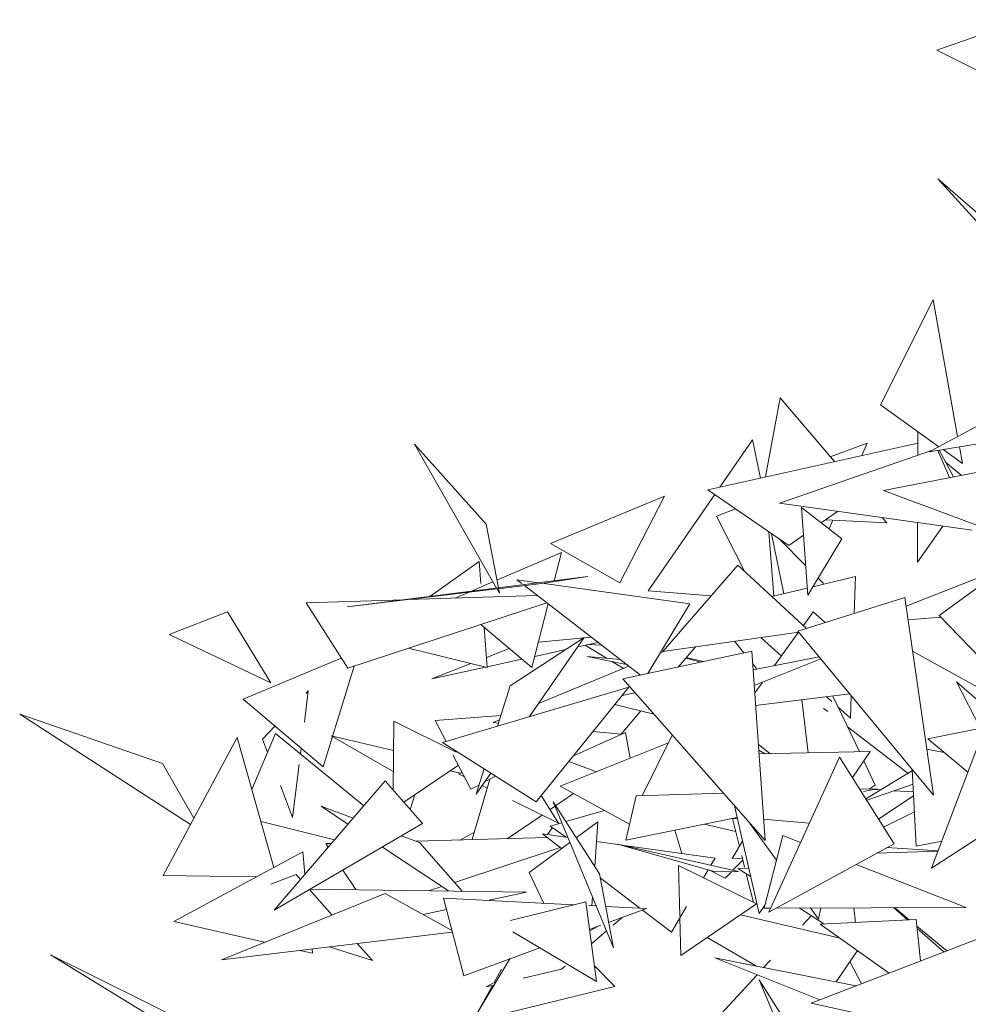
# Model space of a CAD drawing. Header units: millimetres. Extents: x -14485 to 13127, y -18923 to 3272.
# Tile 53 of 119: x 10356 to 10538, y 2772 to 2961. Entities that reach past the tile are written whole.
import ezdxf

# ---------------------------------------------------------------- set-up
doc = ezdxf.new("R2010")
doc.units = ezdxf.units.MM
doc.layers.add('G-IMPT', color=7, linetype='Continuous', lineweight=5)

# ---------------------------------------------------------------- blocks, each defined once
blk = doc.blocks.new('ÁRVORES ORNAMENTAIS - Pequeno e Médio Porte - Ipê-roxo-2865575-CORTE_CALÇADA')
at = {"layer": 'G-IMPT', "color": 253, "true_color": 0xaaaaaa}
for p, q in [((6808.67, 2960.96), (6791.84, 2955.11)), ((6791.84, 2955.11), (6815.39, 2943.28)), ((6815.88, 2904.03), (6792.05, 2930.37)), ((6792.05, 2930.37), (6802.75, 2921.06)), ((6781, 2886.88), (6791.14, 2907.07)), ((6795.83, 2880.77), (6791.14, 2907.07)), ((6790.38, 2877.82), (6820.8, 2894.29)), ((6758.89, 2873.01), (6761.68, 2888.2)), ((6761.68, 2888.2), (6772.13, 2875.95)), ((6792.24, 2878.82), (6781, 2886.88)), ((6788.16, 2877.17), (6788.17, 2881.74)), ((6707.14, 2851.62), (6691.4, 2879.29)), ((6691.4, 2879.29), (6705.16, 2863.9)), ((6788.17, 2879.53), (6747.8, 2870.53)), ((6750.11, 2871.05), (6756.4, 2880.16)), ((6756.4, 2880.16), (6757.89, 2872.78)), ((6778.43, 2879.48), (6771.34, 2876.89)), ((6777.39, 2877.13), (6778.43, 2879.48)), ((6790.38, 2877.82), (6803.3, 2879.96)), ((6791.01, 2878.16), (6761.58, 2867.96)), ((6816.41, 2877.19), (6781.59, 2870.41)), ((6794.27, 2872.88), (6792.02, 2878.09)), ((6795.04, 2873.03), (6792.26, 2878.13)), ((6796.75, 2875.58), (6793.02, 2878.26)), ((6796.75, 2875.58), (6796.18, 2878.78)), ((6793.52, 2875.82), (6796.5, 2873.32)), ((6736.34, 2851.1), (6749.13, 2869.62)), ((6763.34, 2859.8), (6747.8, 2870.53)), ((6815.07, 2857.91), (6781.59, 2870.41)), ((6717.52, 2860.18), (6739.45, 2869.3)), ((6730.88, 2852.65), (6739.45, 2869.3)), ((6798.65, 2862.75), (6761.58, 2867.96)), ((6753.13, 2866.85), (6749.49, 2865.46)), ((6767.01, 2850.28), (6765.81, 2867.13)), ((6765.81, 2867.13), (6773.56, 2861.12)), ((6769.61, 2864.19), (6772.75, 2866.39)), ((6707.51, 2851.67), (6705.16, 2863.9)), ((6754.94, 2854.74), (6749.49, 2865.46)), ((6770.4, 2864.74), (6782.21, 2864.15)), ((6771.13, 2863.01), (6771.86, 2864.67)), ((6781.32, 2865.19), (6782.21, 2864.15)), ((6788.11, 2856.62), (6788.13, 2864.23)), ((6759.51, 2862.45), (6760.5, 2850.07)), ((6760.06, 2862.07), (6762.39, 2850.53)), ((6763.34, 2859.8), (6766.19, 2861.79)), ((6792.96, 2863.55), (6788.11, 2856.62)), ((6730.88, 2852.65), (6717.52, 2860.18)), ((6766.61, 2855.94), (6761.48, 2861.09)), ((6767.01, 2850.28), (6773.56, 2861.12)), ((6719.63, 2858.48), (6707.22, 2853.15)), ((6718.23, 2853.02), (6719.63, 2858.48)), ((6703.84, 2856.77), (6694.34, 2850.01)), ((6703.84, 2856.77), (6704.16, 2852.49)), ((6739.12, 2839.45), (6753.54, 2856.03)), ((6766.78, 2843.87), (6753.54, 2856.03)), ((6805.14, 2855.7), (6785.92, 2848.13)), ((6792.3, 2846.33), (6805.57, 2856.01)), ((6724.74, 2853.84), (6678.42, 2848)), ((6706.46, 2852.82), (6702.2, 2851)), ((6707.54, 2851.5), (6716.32, 2852.56)), ((6712.01, 2852.49), (6711.06, 2853.22)), ((6711.06, 2853.22), (6715.22, 2852.64)), ((6716.3, 2852.49), (6744.35, 2848.59)), ((6724.74, 2853.84), (6716.32, 2852.56)), ((6767.98, 2851.88), (6776.17, 2853.85)), ((6770.05, 2852.49), (6768.99, 2853.55)), ((6775.93, 2846.77), (6776.17, 2853.85)), ((6678.42, 2848), (6707.23, 2851.47)), ((6701.76, 2850.81), (6699.18, 2849.7)), ((6707.71, 2850.63), (6707.19, 2851.55)), ((6707.71, 2850.63), (6707.52, 2851.61)), ((6734.85, 2834.88), (6712.51, 2852.1)), ((6736.34, 2851.1), (6748.41, 2850.13)), ((6760.12, 2849.98), (6766.92, 2851.62)), ((6670.56, 2848.77), (6689.4, 2849.38)), ((6670.56, 2848.77), (6678.53, 2836.23)), ((6716.81, 2848.78), (6678.53, 2836.23)), ((6690.12, 2849.41), (6714.96, 2850.21)), ((6713.95, 2836.35), (6717.09, 2848.57)), ((6736.28, 2835.19), (6744.35, 2848.59)), ((6765.12, 2843.35), (6785.67, 2849.85)), ((6785.67, 2849.85), (6791.21, 2811.78)), ((6655.44, 2847.07), (6644.2, 2842.72)), ((6655.44, 2847.07), (6663.78, 2833.39)), ((6766.17, 2844.43), (6768.04, 2847.03)), ((6770.33, 2845), (6768.04, 2847.03)), ((6792.58, 2846.04), (6786.3, 2845.55)), ((6792.3, 2846.33), (6807.35, 2830.77)), ((6713.95, 2836.35), (6704.11, 2844.62)), ((6704.79, 2844.04), (6705.37, 2836.35)), ((6765.3, 2843.13), (6739.12, 2839.45)), ((6760.6, 2836.71), (6765.22, 2843.12)), ((6765.12, 2843.35), (6791.21, 2811.78)), ((6644.2, 2842.72), (6663.78, 2833.39)), ((6709.8, 2832.81), (6723.99, 2842.11)), ((6713.51, 2826.91), (6723.99, 2842.11)), ((6725.38, 2842.18), (6715.2, 2841.21)), ((6726.69, 2841.17), (6722.74, 2840.31)), ((6754.72, 2839.18), (6752.93, 2841.39)), ((6757.98, 2842.1), (6761.93, 2838.55)), ((6690.22, 2840.06), (6705.37, 2836.35)), ((6705.22, 2838.29), (6709.6, 2840)), ((6720.47, 2839.81), (6714.5, 2838.5)), ((6724.19, 2840.62), (6728.29, 2838.14)), ((6724.93, 2840.78), (6727.34, 2840.67)), ((6756.27, 2839.51), (6731.46, 2834.15)), ((6739.45, 2839.5), (6738.68, 2839.18)), ((6742.1, 2836.45), (6745.4, 2840.33)), ((6756.27, 2839.51), (6758.79, 2803.08)), ((6787.17, 2839.51), (6803.86, 2830.22)), ((6677.3, 2838.17), (6658.41, 2830.27)), ((6712.04, 2837.96), (6705.36, 2836.5)), ((6732.15, 2836.96), (6724.58, 2838.5)), ((6730.93, 2837.9), (6724.58, 2838.5)), ((6729.3, 2837.53), (6731.52, 2836.2)), ((6746.54, 2837.41), (6743.54, 2838.14)), ((6743.65, 2838.27), (6746.92, 2837.49)), ((6769.21, 2838.4), (6756.52, 2835.91)), ((6756.73, 2832.87), (6769.54, 2838)), ((6673.82, 2817.22), (6679.75, 2836.63)), ((6694.69, 2834.16), (6702.24, 2837.12)), ((6705.05, 2836.43), (6694.69, 2834.16)), ((6732.57, 2836.63), (6715.24, 2829.42)), ((6757.24, 2836.05), (6756.44, 2837.05)), ((6758.79, 2803.08), (6731.46, 2834.15)), ((6756.82, 2831.47), (6758.28, 2833.49)), ((6795.59, 2833.6), (6803.62, 2826.6)), ((6795.59, 2833.6), (6800.2, 2824.63)), ((6670.2, 2825.83), (6670.95, 2831.85)), ((6670.46, 2831.33), (6670.95, 2831.85)), ((6732.61, 2832.6), (6696.75, 2821.92)), ((6709.8, 2832.81), (6707.36, 2825.08)), ((6714.8, 2810.52), (6732.61, 2832.6)), ((6673.82, 2817.22), (6658.41, 2830.27)), ((6733.82, 2831.46), (6731.3, 2830.97)), ((6775.1, 2831.27), (6756.99, 2829.05)), ((6767.09, 2819.97), (6765.9, 2830.14)), ((6770.64, 2830.72), (6771.66, 2829.8)), ((6776.93, 2820.17), (6771.86, 2830.87)), ((6775.24, 2826.59), (6775.38, 2830.92)), ((6737.43, 2827.36), (6729.91, 2829.24)), ((6731.14, 2823.52), (6734.93, 2827.99)), ((6770.86, 2827.86), (6770.06, 2828.47)), ((6772.89, 2828.7), (6775.24, 2826.59)), ((6648.3, 2806.18), (6615.46, 2827.35)), ((6615.46, 2827.35), (6642.91, 2817.86)), ((6687.28, 2812.78), (6687.42, 2826.06)), ((6687.42, 2826.06), (6699.4, 2820.1)), ((6695.33, 2826.19), (6708, 2827.09)), ((6695.33, 2826.19), (6697.45, 2822.13)), ((6707.74, 2826.29), (6706.48, 2825.77)), ((6801.42, 2825.81), (6790.8, 2797.73)), ((6662.15, 2822.54), (6664.55, 2825.07)), ((6707.55, 2825.67), (6706.48, 2825.77)), ((6731.14, 2823.52), (6725.69, 2824.02)), ((6786.25, 2816.02), (6774.68, 2824.92)), ((6790.07, 2822.62), (6801.03, 2824.79)), ((6657.28, 2822.92), (6643.04, 2796.36)), ((6664.36, 2797.91), (6657.28, 2822.92)), ((6660.12, 2812.89), (6664.68, 2823.68)), ((6662.15, 2822.54), (6663.13, 2820.01)), ((6681.65, 2809.77), (6664.68, 2823.68)), ((6687.31, 2816.35), (6675.35, 2823.24)), ((6675.35, 2823.24), (6687.36, 2820.36)), ((6731.99, 2823.82), (6721.96, 2819.39)), ((6731.99, 2823.82), (6732.88, 2818.91)), ((6735.15, 2811.69), (6740.96, 2823.35)), ((6790.07, 2822.62), (6797.78, 2816.2)), ((6669.45, 2819.77), (6669.58, 2820.81)), ((6714.8, 2810.52), (6696.75, 2821.92)), ((6719.38, 2813.51), (6740.2, 2821.84)), ((6759.71, 2819.81), (6757.51, 2821.57)), ((6757.59, 2820.47), (6758.72, 2819.79)), ((6757.64, 2819.77), (6779.02, 2820.22)), ((6775.59, 2815.21), (6779.02, 2820.22)), ((6789.92, 2820.67), (6793.23, 2819.99)), ((6698.78, 2819.57), (6702.24, 2812.92)), ((6721.04, 2818.25), (6726.36, 2816.3)), ((6773.13, 2819.12), (6759.51, 2789.3)), ((6773.13, 2819.12), (6783.6, 2802.46)), ((6780, 2813.7), (6777.77, 2818.39)), ((6648.95, 2807.38), (6642.91, 2817.86)), ((6667.93, 2807.52), (6669.19, 2817.72)), ((6689.35, 2810.42), (6699.84, 2817.54)), ((6700.24, 2816.06), (6698.27, 2816.48)), ((6704.76, 2816.86), (6703.22, 2811.96)), ((6787.13, 2816.55), (6778.17, 2811.1)), ((6787.12, 2816.73), (6787.89, 2801.96)), ((6664.37, 2789.68), (6685.74, 2814.53)), ((6692.95, 2806.32), (6685.74, 2814.53)), ((6700.55, 2816.18), (6699.83, 2815.9)), ((6699.83, 2815.9), (6700.99, 2815.33)), ((6705.86, 2814.88), (6702.5, 2803.24)), ((6703.22, 2811.96), (6706.03, 2816.05)), ((6706.95, 2815.47), (6704.85, 2814.33)), ((6816.74, 2814.67), (6790.8, 2797.73)), ((6665.58, 2813.64), (6667.93, 2807.52)), ((6703.78, 2813.75), (6702.24, 2812.92)), ((6704.38, 2813.65), (6705.37, 2813.17)), ((6732.73, 2806.22), (6719.38, 2813.51)), ((6777.02, 2812.92), (6780.45, 2813.03)), ((6780.45, 2813.03), (6777.72, 2812.47)), ((6787.27, 2813.91), (6778.35, 2810.81)), ((6778.83, 2812.98), (6780, 2813.7)), ((6779.85, 2812.9), (6781.01, 2812.83)), ((6783.65, 2812.65), (6787.35, 2812.41)), ((6690.57, 2809.03), (6691.46, 2811.85)), ((6710.24, 2810.77), (6719.09, 2806.41)), ((6715.77, 2811.73), (6719.09, 2806.41)), ((6717.45, 2809.03), (6721.96, 2812.1)), ((6734.03, 2811.66), (6732, 2803.14)), ((6734.03, 2811.66), (6750.81, 2812.15)), ((6780.62, 2807.2), (6787.38, 2811.73)), ((6678.59, 2806.22), (6673.41, 2809.67)), ((6673.41, 2809.67), (6679.59, 2807.38)), ((6726.94, 2796.68), (6718.05, 2810.5)), ((6718.05, 2810.5), (6729.64, 2782.46)), ((6727.94, 2808.84), (6720.49, 2806.72)), ((6752.91, 2809.77), (6757.64, 2789.02)), ((6709.23, 2803.42), (6715.91, 2807.97)), ((6753.42, 2807.51), (6732, 2803.14)), ((6752.39, 2807.3), (6753.49, 2807.23)), ((6753.87, 2801.94), (6752.54, 2807.29)), ((6767.31, 2806.38), (6758.51, 2807.2)), ((6787.54, 2808.62), (6781.59, 2805.66)), ((6661.87, 2806.73), (6675.98, 2803.18)), ((6692.95, 2806.32), (6664.37, 2789.68)), ((6716.96, 2804.21), (6717.93, 2805.56)), ((6719.71, 2806.5), (6717.49, 2805.86)), ((6717.49, 2805.86), (6720.57, 2803.73)), ((6726.64, 2806.68), (6722.48, 2803.61)), ((6726.64, 2806.68), (6726.03, 2798.09)), ((6741.42, 2805.06), (6742.81, 2800.6)), ((6753.16, 2804.8), (6747.1, 2806.22)), ((6755.96, 2806.3), (6760.97, 2799.29)), ((6688.89, 2803.95), (6692.36, 2802.67)), ((6691.63, 2802.94), (6716.91, 2803.63)), ((6702.91, 2804.65), (6700.07, 2803.17)), ((6719.67, 2801.53), (6715.97, 2804.34)), ((6715.97, 2804.34), (6720.88, 2803.66)), ((6758.61, 2790.08), (6762.19, 2804.02)), ((6765.62, 2802.68), (6762.19, 2804.02)), ((6674.3, 2802.47), (6675.39, 2802.5)), ((6674.3, 2802.47), (6674.76, 2801.77)), ((6697.93, 2793.38), (6685.22, 2801.82)), ((6700.52, 2793.34), (6692.36, 2802.67)), ((6719.42, 2801.72), (6699.05, 2795.01)), ((6721.27, 2802.71), (6713.45, 2796.92)), ((6726.37, 2802.89), (6730.92, 2802.26)), ((6753.7, 2797.09), (6730.44, 2802.4)), ((6749.21, 2797.03), (6730.44, 2802.4)), ((6731.23, 2802.21), (6749.23, 2799.71)), ((6754.46, 2802.95), (6752.5, 2799.61)), ((6783.6, 2802.46), (6759.51, 2789.3)), ((6782.21, 2801.7), (6792.07, 2801.08)), ((6792.78, 2802.96), (6787.89, 2801.96)), ((6669.9, 2800.91), (6645.13, 2787.49)), ((6669.9, 2800.91), (6670.32, 2796.6)), ((6748.4, 2798.3), (6749.23, 2799.71)), ((6752.5, 2799.61), (6754.43, 2799.68)), ((6754.53, 2799.31), (6752.6, 2797.34)), ((6754.86, 2797.96), (6754.31, 2800.18)), ((6780.23, 2800.62), (6792.05, 2801.05)), ((6677.62, 2797.39), (6680.08, 2793.62)), ((6742.42, 2788.54), (6742.17, 2798.29)), ((6742.17, 2798.29), (6757.17, 2790.87)), ((6746.98, 2795.91), (6747.87, 2797.41)), ((6753.58, 2797.71), (6755.67, 2797.65)), ((6753.58, 2797.71), (6756.02, 2796.14)), ((6797.48, 2790.2), (6776.33, 2798.49)), ((6661.04, 2796.11), (6643.04, 2796.36)), ((6663.76, 2794.7), (6668.61, 2796.51)), ((6669.44, 2795.58), (6668.61, 2796.51)), ((6716.23, 2790.99), (6713.45, 2796.92)), ((6726.94, 2796.68), (6729.64, 2782.46)), ((6734.74, 2790.05), (6727.09, 2795.88)), ((6748.12, 2797.34), (6751.15, 2795.86)), ((6753.7, 2797.09), (6749.21, 2797.03)), ((6752.34, 2797.07), (6751.15, 2795.86)), ((6756.55, 2791.17), (6755.18, 2796.68)), ((6675.5, 2788.75), (6671.16, 2793.64)), ((6712.95, 2793.17), (6671.35, 2793.74)), ((6696.66, 2794.22), (6694.24, 2793.43)), ((6654.26, 2780.14), (6685.73, 2792.91)), ((6698.57, 2785.78), (6685.73, 2792.91)), ((6700.84, 2777.06), (6696.96, 2791.97)), ((6722.05, 2790.7), (6696.96, 2791.97)), ((6705.45, 2791.54), (6712.95, 2793.17)), ((6725.61, 2792.21), (6725.49, 2790.52)), ((6693.06, 2788.84), (6697.52, 2789.81)), ((6724.31, 2791.25), (6709.87, 2787.71)), ((6724.31, 2791.25), (6726.41, 2775.97)), ((6726.33, 2790.48), (6724.89, 2790.55)), ((6736.02, 2789.99), (6728.13, 2790.39)), ((6728.72, 2787.31), (6736.02, 2789.99)), ((6740.79, 2785.44), (6743.7, 2790.36)), ((6742.62, 2780.94), (6757.17, 2790.87)), ((6757.64, 2789.02), (6758.76, 2790.64)), ((6758.61, 2790.08), (6759.86, 2790.08)), ((6760.94, 2790.09), (6797.48, 2790.2)), ((6765.37, 2790.1), (6770.13, 2787.03)), ((6767.54, 2790.11), (6769.07, 2787.97)), ((6769.51, 2790.11), (6769.07, 2787.97)), ((6775.86, 2790.13), (6776.18, 2787.33)), ((6786.17, 2787.82), (6783.51, 2790.16)), ((6786.52, 2787.84), (6783.7, 2790.16)), ((6729.56, 2786.76), (6731.32, 2788.26)), ((6740.79, 2785.44), (6735.21, 2789.69)), ((6742.62, 2780.94), (6742.43, 2788.21)), ((6754.1, 2788.78), (6773.27, 2784.26)), ((6767.69, 2788.6), (6766, 2786.76)), ((6645.13, 2787.49), (6662.55, 2783.5)), ((6725.04, 2785.95), (6727.24, 2786.76)), ((6725.07, 2785.69), (6726.65, 2786.54)), ((6787.87, 2787.91), (6769.41, 2786.99)), ((6782.68, 2777.58), (6769.41, 2786.99)), ((6787.87, 2787.91), (6788.71, 2779.91)), ((6793.77, 2781.87), (6788, 2786.62)), ((6793.2, 2781.65), (6788.05, 2786.17)), ((6698.65, 2785.45), (6654.26, 2780.14)), ((6710.32, 2785.52), (6726.41, 2775.97)), ((6725.41, 2783.23), (6728.3, 2785.69)), ((6757.16, 2778.9), (6747.67, 2784.39)), ((6767.65, 2771.77), (6802.94, 2785.41)), ((6674.97, 2782.62), (6683.29, 2779.98)), ((6683.29, 2779.98), (6680.37, 2783.26)), ((6700.84, 2777.06), (6715.5, 2782.45)), ((6655.08, 2760.47), (6621.36, 2781.06)), ((6621.36, 2781.06), (6653.72, 2765.05)), ((6669.33, 2781.94), (6671.77, 2781.38)), ((6671.69, 2782.22), (6671.77, 2781.38)), ((6776.28, 2775.11), (6749.11, 2780.5)), ((6769.32, 2772.42), (6749.11, 2780.5)), ((6772.47, 2775.87), (6776.55, 2781.93)), ((6709.7, 2780.32), (6702.45, 2768.27)), ((6719.65, 2778.33), (6720.36, 2778.93)), ((6726, 2778.94), (6729.9, 2774.98)), ((6759.84, 2780.06), (6758.53, 2778.63)), ((6775.11, 2779.78), (6777.37, 2775.53)), ((6706.71, 2775.76), (6708.13, 2778.3)), ((6719.65, 2778.33), (6712.31, 2776.6)), ((6757.25, 2777.24), (6745.48, 2764.43)), ((6702.45, 2768.27), (6729.9, 2774.98)), ((6703.47, 2769.97), (6706.4, 2775.21)), ((6705.16, 2774.92), (6707.07, 2775.95)), ((6706.66, 2775.27), (6705.16, 2774.92)), ((6766.36, 2762.62), (6757.68, 2776.3)), ((6757.68, 2776.3), (6763.87, 2761.43)), ((6795.35, 2765.74), (6767.65, 2771.77))]:
    blk.add_line(p, q, dxfattribs=at)

msp = doc.modelspace()

# ---------------------------------------------------------------- block references
at = {"layer": 'G-IMPT', "color": 253, "true_color": 0xaaaaaa}
msp.add_blockref('ÁRVORES ORNAMENTAIS - Pequeno e Médio Porte - Ipê-roxo-2865575-CORTE_CALÇADA', (3740.319, 0), dxfattribs=at)

doc.saveas('drawing.dxf')
